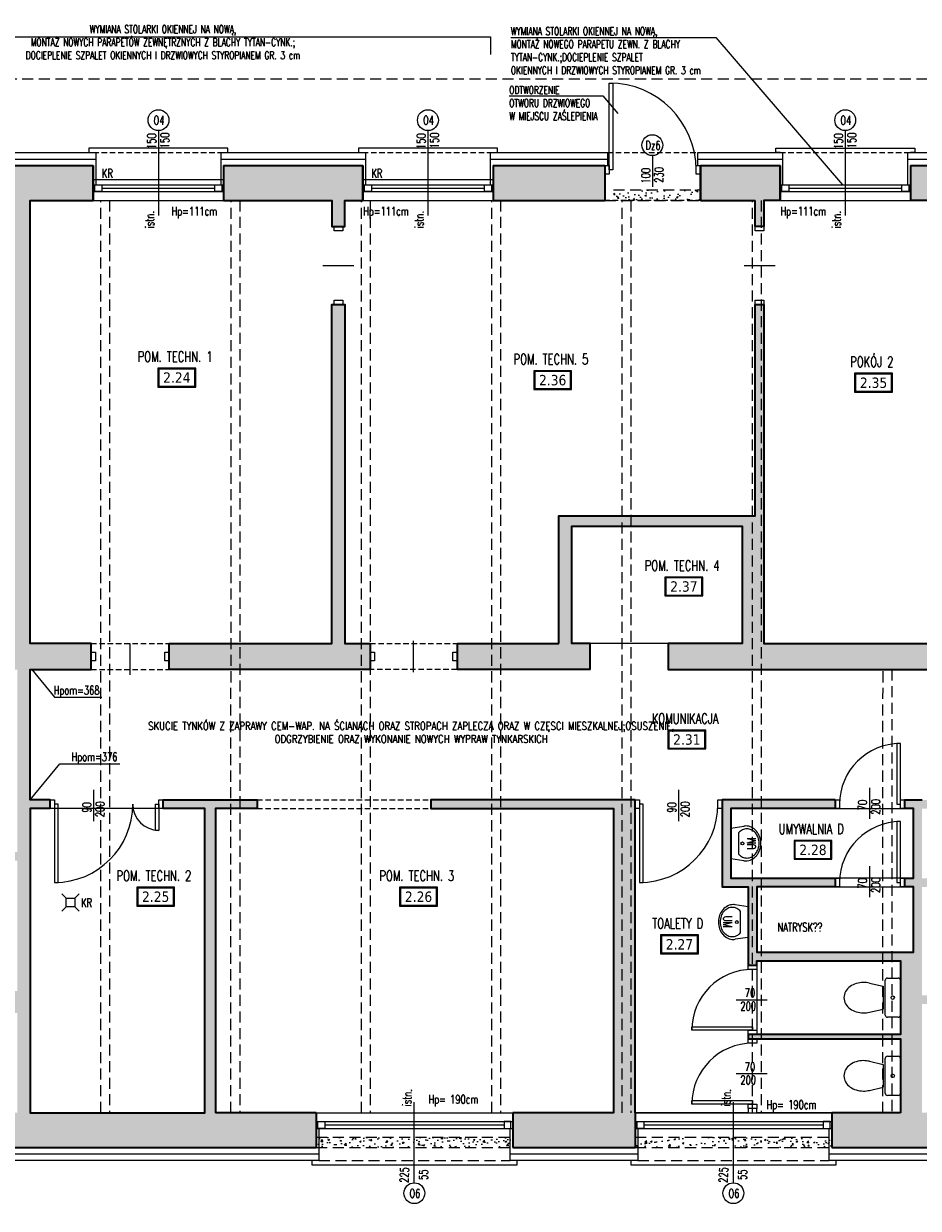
# Model space of a CAD drawing. Header units: millimetres. Extents: x 16698 to 93787, y -21104 to 39413.
# Tile 203 of 256: x 51744 to 52773, y 16920 to 18284. Entities that reach past the tile are written whole.
import ezdxf
from ezdxf.enums import TextEntityAlignment as Align

# ---------------------------------------------------------------- set-up
doc = ezdxf.new("R2010")
doc.units = ezdxf.units.MM
doc.linetypes.add('HIDDEN', pattern=[9.525, 6.35, -3.175])
for name, color, linetype, lineweight in [('!MODUS_ARMATURA', 6, 'Continuous', 9), ('!MODUS_HATCH', 4, 'Continuous', 5), ('!MODUS_HATCH_ŚCIANA', 254, 'Continuous', 9), ('__MODUS_ŚCIANY', 2, 'Continuous', 35), ('_MODUS_DEMONTAŻ', 251, 'HIDDEN', 13), ('Cienka', 3, 'Continuous', 9), ('Drzwi', 1, 'Continuous', 15), ('Okna', 3, 'Continuous', 13), ('Opis', 8, 'Continuous', 13), ('Opis_pom', 9, 'Continuous', 18), ('Widok', 1, 'Continuous', 15)]:
    doc.layers.add(name, color=color, linetype=linetype, lineweight=lineweight)
doc.styles.add('ARCHETYP', font='romans.shx', dxfattribs={"height": 15})
doc.styles.add('ARIAL', font='tahoma.ttf')
doc.styles.add('TXT', font='simplex.shx', dxfattribs={"width": 0.8})
doc.linetypes.add('FENCELINE1', pattern='A,6.35,-2.54,[133,ltypeshp.shx,S=2.54,R=0,X=-2.54,Y=0],-2.54,25.4', length=36.83)
doc.linetypes.add('ZIGZAG', pattern='A,0.00254,-5.08,[131,ltypeshp.shx,S=5.08,R=0,X=-5.08,Y=0],-10.16,[131,ltypeshp.shx,S=5.08,R=180,X=5.08,Y=0],-5.08', length=20.32254)

# ---------------------------------------------------------------- blocks, each defined once
blk = doc.blocks.new('A$C50044AAD')
for points in [[(-5, 0), (-10, 5)], [(5, 0), (10, 5)], [(-5, -10), (-10, -15)], [(5, -10), (10, -15)]]:
    blk.add_lwpolyline(points)
blk.add_lwpolyline([(-5, 0), (5, 0), (5, -10), (-5, -10)], close=True)
blk = doc.blocks.new('A$C578D6593')
for p, q in [((-26.4, 0), (-29.2, 18.8)), ((17.6, 0), (20.4, 18.8)), ((-26.4, 0), (17.6, 0)), ((-19.6, 11), (10.9, 11))]:
    blk.add_line(p, q)
blk.add_circle((-4.4, 16.5), 2)
for centre, radius, start, end in [((-7.7, 20), 22, 130.6955, 154.2825), ((-7.7, 21.5), 18, 130.6955, 154.2825), ((-5.7, 17.7), 25.1, 109.6071, 130.6955), ((-5.7, 19.2), 21.1, 109.6071, 130.6955), ((-4.4, 14), 29, 90, 109.6071), ((-4.4, 15.5), 25, 90, 109.6071), ((-4.4, 14), 29, 70.3929, 90), ((-4.4, 15.5), 25, 70.3929, 90), ((-3.1, 19.2), 21.1, 49.3045, 70.3929), ((-3.1, 17.7), 25.1, 49.3045, 70.3929), ((-1, 21.5), 18, 25.7175, 49.3045), ((-1, 20), 22, 25.7175, 49.3045), ((-10.8, 21.5), 18.6, 154.2825, 180), ((-10.8, 21.5), 18.6, 180, 188.4794), ((-10.8, 23), 14.6, 154.2825, 180), ((-10.8, 23), 14.6, 180, 205.7175), ((2.1, 23), 14.6, 0, 25.7175), ((2.1, 23), 14.6, 334.2825, 0), ((2.1, 21.5), 18.6, 0, 25.7175), ((2.1, 21.5), 18.6, 351.5206, 0), ((-7.7, 24.5), 18, 205.7175, 228.4823), ((-1, 24.5), 18, 311.5177, 334.2825)]:
    blk.add_arc(centre, radius, start, end)
blk = doc.blocks.new('A$C351F644B')
for p, q in [((-16.7, 35.7), (-13.1, 20)), ((16.7, 35.7), (13.1, 20)), ((-22.5, 2.5), (-22.5, 15)), ((-20, 17.5), (20, 17.5)), ((13.1, 20), (-13.1, 20)), ((22.5, 15), (22.5, 2.5)), ((20, 0), (-20, 0))]:
    blk.add_line(p, q)
blk.add_circle((0, 8.8), 1.96)
for centre, radius, start, end in [((6.1, 44.2), 23.3, 144.4623, 163.5183), ((2.3, 46.9), 18.7, 120.1094, 144.4623), ((0, 50.9), 14.1, 90, 120.1094), ((0, 50.9), 14.1, 59.8906, 90), ((-2.3, 46.9), 18.7, 35.5377, 59.8906), ((-6.1, 44.2), 23.3, 16.4817, 35.5377), ((11.9, 42.5), 29.4, 163.5183, 180), ((11.9, 42.5), 29.4, 180, 193.3326), ((-11.9, 42.5), 29.4, 0, 16.4817), ((-11.9, 42.5), 29.4, 346.6674, 0), ((-20, 15), 2.5, 90, 180), ((20, 15), 2.5, 0, 90), ((-20, 2.5), 2.5, 180, 270), ((20, 2.5), 2.5, 270, 0)]:
    blk.add_arc(centre, radius, start, end)

msp = doc.modelspace()

# ---------------------------------------------------------------- hatches: boundary and pattern name
at = {"layer": '!MODUS_HATCH_ŚCIANA', "ltscale": 2}
h = msp.add_hatch(color=256, dxfattribs=at)
h.dxf.hatch_style = 1
h.paths.add_polyline_path([(51751.79616, 18080.36372), (51824.29616, 18080.36372), (51824.29616, 18120.36372), (51664.29616, 18120.36372), (51664.29616, 18080.36372), (51706.79616, 18080.36372), (51706.79616, 17900.36372), (51381.79616, 17900.36372), (51381.79616, 17905.36372), (51366.79616, 17905.36372), (51366.79616, 17860.36372), (51381.79616, 17860.36372), (51381.79616, 17875.36372), (51676.79616, 17875.36372), (51676.79616, 17745.36372), (51381.79616, 17745.36372), (51381.79616, 17760.36372), (51366.79616, 17760.36372), (51366.79616, 17715.36372), (51381.79616, 17715.36372), (51381.79616, 17720.36372), (51706.79616, 17720.36372), (51706.79616, 17570.36372), (51381.79616, 17570.36372), (51381.79616, 17615.36372), (51366.79616, 17615.36372), (51366.79616, 17570.36372), (51326.79616, 17570.36372), (51326.79616, 17540.36372), (51478.79616, 17540.36372), (51478.79616, 17495.36372), (51498.79616, 17495.36372), (51498.79616, 17540.36372), (51618.79616, 17540.36372), (51618.79616, 17495.36372), (51633.79616, 17495.36372), (51633.79616, 17540.36372), (51736.79616, 17540.36372), (51736.79616, 17330.24696), (51733.79616, 17330.36372), (51733.79616, 17320.36372), (51736.79616, 17320.36372), (51736.79616, 17170.36372), (51633.79616, 17170.36372), (51633.79616, 17395.36372), (51618.79616, 17395.36372), (51618.79616, 17290.36372), (51498.79616, 17290.36372), (51498.79616, 17395.36372), (51478.79616, 17395.36372), (51478.79616, 17270.36372), (51618.79616, 17270.36372), (51618.79616, 17170.36372), (51310.80198, 17170.36372), (51310.80198, 17030.36372), (51151.00571, 17030.36372), (51151.02899, 16990.36372), (52080.79616, 16990.36372), (52080.79616, 17030.36372), (51964.79616, 17030.36372), (51964.79616, 17380.36372), (52012.79616, 17380.36372), (52012.79616, 17390.36372), (51904.79616, 17390.36372), (51904.79616, 17380.36372), (51952.79616, 17380.36372), (51952.79616, 17030.36372), (51751.79616, 17030.36372), (51751.79616, 17380.36372), (51774.79616, 17380.36372), (51774.79616, 17390.36372), (51751.79616, 17390.36372), (51751.79616, 17540.36372), (51821.79616, 17540.36372), (51821.79616, 17570.36372), (51751.79616, 17570.36372)])
h.paths.add_polyline_path([(51736.79616, 17145.36372), (51736.79616, 17030.36372), (51325.80198, 17030.36372), (51325.80198, 17145.36372)], flags=16)
h = msp.add_hatch(color=256, dxfattribs=at)
h.dxf.hatch_style = 1
h.paths.add_polyline_path([(52134.29616, 18120.36372), (51974.29616, 18120.36372), (51974.29616, 18080.36372), (52098.79616, 18080.36372), (52098.79616, 18050.36372), (52113.79616, 18050.36372), (52113.79616, 18080.36372), (52134.29616, 18080.36372)])
h = msp.add_hatch(color=256, dxfattribs=at)
h.dxf.hatch_style = 1
h.paths.add_polyline_path([(52412.79616, 18120.36372), (52284.29616, 18120.36372), (52284.29616, 18080.36372), (52412.79616, 18080.36372)])
h = msp.add_hatch(color=256, dxfattribs=at)
h.dxf.hatch_style = 1
h.paths.add_polyline_path([(52614.29616, 18120.36372), (52522.79616, 18120.36372), (52522.79616, 18080.36372), (52585.79616, 18080.36372), (52585.79616, 18050.36372), (52595.79616, 18050.36372), (52595.79616, 18080.36372), (52614.29616, 18080.36372)])
h = msp.add_hatch(color=256, dxfattribs=at)
h.dxf.hatch_style = 1
h.paths.add_polyline_path([(52924.79616, 18120.36372), (52764.29616, 18120.36372), (52764.29616, 18080.36372), (52840.79616, 18080.36372), (52840.79616, 17905.36372), (52862.79616, 17905.36372), (52862.79616, 18080.36372), (52924.79616, 18080.36372)])
h = msp.add_hatch(color=256, dxfattribs=at)
h.dxf.hatch_style = 1
h.paths.add_polyline_path([(52142.79616, 17570.36372), (52113.79616, 17570.36372), (52113.79616, 17960.36372), (52098.79616, 17960.36372), (52098.79616, 17570.36372), (51911.79616, 17570.36372), (51911.79616, 17540.36372), (52142.79616, 17540.36372)])
h = msp.add_hatch(color=256, dxfattribs=at)
h.dxf.hatch_style = 1
h.paths.add_polyline_path([(53437.79616, 17643.36372), (53397.79616, 17643.36372), (53397.79616, 17570.36372), (53022.79616, 17570.36372), (53022.79616, 17675.36372), (53089.79616, 17675.36372), (53089.79616, 17810.36372), (53049.79616, 17810.36372), (53049.79616, 17815.36372), (53034.79616, 17815.36372), (53034.79616, 17810.36372), (53024.79616, 17810.36372), (53024.79616, 17790.36372), (53077.79616, 17790.36372), (53077.79616, 17685.36372), (53012.79616, 17685.36372), (53012.79616, 17570.36372), (52872.79616, 17570.36372), (52872.79616, 17670.36372), (52862.79616, 17670.36372), (52862.79616, 17690.36372), (52840.79616, 17690.36372), (52840.79616, 17570.36372), (52595.79616, 17570.36372), (52595.79616, 17960.36372), (52585.79616, 17960.36372), (52585.79616, 17717.36372), (52359.79616, 17717.36372), (52359.79616, 17570.36372), (52242.79616, 17570.36372), (52242.79616, 17540.36372), (52395.79616, 17540.36372), (52395.79616, 17570.36372), (52374.79616, 17570.36372), (52374.79616, 17705.36372), (52570.79616, 17705.36372), (52570.79616, 17570.36372), (52485.79616, 17570.36372), (52485.79616, 17540.36372), (53397.79616, 17540.36372), (53397.79616, 17515.36372), (53437.79616, 17515.36372)])
h = msp.add_hatch(color=256, dxfattribs=at)
h.dxf.hatch_style = 1
h.paths.add_polyline_path([(52447.79616, 16990.36372), (52447.79616, 17390.36372), (52212.79616, 17390.36372), (52212.79616, 17380.36372), (52422.79616, 17380.36372), (52422.79616, 17030.36372), (52306.79616, 17030.36372), (52306.79616, 16990.36372)])
h.paths.add_polyline_path([(53032.7137, 17030.36372), (53032.7137, 16990.36372), (53437.79616, 16990.36372), (53437.79616, 17092.36372), (53397.79616, 17092.36372), (53397.79616, 17030.36372), (53092.79616, 17030.36372), (53092.82072, 17060.36372), (53082.93455, 17060.36372), (53082.79616, 17030.36372)])
h.paths.add_polyline_path([(52806.7137, 17030.34016), (53032.7137, 17030.36372), (52927.79616, 17030.36372), (52927.79616, 17075.36372), (52912.79616, 17075.36372), (52912.79616, 17030.36372), (52777.79616, 17030.36372), (52777.79616, 17155.36372), (52927.79616, 17155.36372), (52927.79616, 17165.36372), (52777.79616, 17165.36372), (52777.79616, 17290.36372), (52912.79616, 17290.36372), (52912.79616, 17245.36372), (52927.79616, 17245.36372), (52927.79616, 17250.362), (53083.66602, 17250.362), (53083.31017, 17160.36372), (53092.79616, 17160.36372), (53092.79616, 17380.36372), (53137.79616, 17380.36372), (53137.79616, 17390.36372), (53067.79616, 17390.36372), (53067.79616, 17380.36372), (53082.79616, 17380.36372), (53082.79616, 17260.362), (52927.79616, 17260.362), (52927.79616, 17300.0258), (52777.79616, 17300.0258), (52777.79616, 17380.36372), (52987.79616, 17380.36372), (52987.79616, 17390.36372), (52777.79616, 17390.36372), (52767.79616, 17390.36372), (52757.79616, 17390.36372), (52757.79616, 17380.36372), (52767.79616, 17380.36372), (52767.79616, 17300.36372), (52757.79616, 17300.36372), (52757.79616, 17290.36372), (52767.79616, 17290.36372), (52767.79616, 17215.36372), (52587.79616, 17215.36372), (52587.79616, 17290.36372), (52677.79616, 17290.36372), (52677.79616, 17300.36372), (52557.79616, 17300.36372), (52557.79616, 17380.36372), (52677.79616, 17380.36372), (52677.79616, 17390.36372), (52547.79616, 17390.36372), (52547.79616, 17290.36372), (52577.79616, 17290.36372), (52577.79616, 17200.36372), (52587.79616, 17200.36372), (52587.79616, 17205.36372), (52752.79616, 17205.36372), (52752.79616, 17120.36372), (52577.72077, 17120.36372), (52577.72037, 17115.36372), (52752.79616, 17115.36372), (52752.79616, 17030.36372), (52673.79616, 17030.36372), (52673.79616, 16990.36372), (52806.7137, 16990.36372)])
at = {"layer": '_MODUS_DEMONTAŻ', "ltscale": 2}
h = msp.add_hatch(dxfattribs=at)
h.set_pattern_fill('AR-CONC', color=256, scale=0.1)
h.paths.add_polyline_path([(52522.79616, 18092.36372), (52422.79616, 18092.36372), (52422.79616, 18080.36372), (52522.79616, 18080.36372)])
h = msp.add_hatch(dxfattribs=at)
h.set_pattern_fill('AR-CONC', color=256, scale=0.1)
h.paths.add_polyline_path([(52193.62528, 17002.36372), (52080.79616, 17002.36372), (52080.79616, 16990.36372), (52193.62528, 16990.36372)])
h = msp.add_hatch(dxfattribs=at)
h.set_pattern_fill('AR-CONC', color=256, scale=0.1)
h.paths.add_polyline_path([(52306.79616, 17002.36372), (52193.62528, 17002.36372), (52193.62528, 16990.36372), (52306.79616, 16990.36372)])
h = msp.add_hatch(dxfattribs=at)
h.set_pattern_fill('AR-CONC', color=256, scale=0.1)
h.paths.add_polyline_path([(52560.62528, 17002.36372), (52447.79616, 17002.36372), (52447.79616, 16990.36372), (52560.62528, 16990.36372)])
h = msp.add_hatch(dxfattribs=at)
h.set_pattern_fill('AR-CONC', color=256, scale=0.1)
h.paths.add_polyline_path([(52673.79616, 17002.36372), (52560.62528, 17002.36372), (52560.62528, 16990.36372), (52673.79616, 16990.36372)])

# ---------------------------------------------------------------- linework, layer by layer
at = {"layer": '!MODUS_HATCH', "linetype": 'ZIGZAG'}
for points in [[(51661.29616, 18127.86372), (51827.29616, 18127.86372)], [(51971.29616, 18127.86372), (52137.29616, 18127.86372)], [(52281.29616, 18127.86372), (52415.79616, 18127.86372)], [(52519.79616, 18127.86372), (52617.29616, 18127.86372)], [(52761.29616, 18127.86372), (52927.79616, 18127.86372)], [(52083.79616, 16982.86372), (51167.4232, 16982.86372)], [(52450.79616, 16982.86372), (52303.79616, 16982.86372)], [(52809.71369, 16982.86372), (52670.79616, 16982.86372)]]:
    msp.add_lwpolyline(points, dxfattribs=at)
at = {"layer": '__MODUS_ŚCIANY'}
for points in [[(51664.29616, 18120.36372), (51824.29616, 18120.36372)], [(51824.29616, 18120.36372), (51824.29616, 18080.36372)], [(51824.29616, 18080.36372), (51824.29616, 18120.36372)], [(51974.29616, 18120.36372), (52134.29616, 18120.36372)], [(51974.29616, 18120.36372), (51974.29616, 18080.36372)], [(52134.29616, 18120.36372), (52134.29616, 18080.36372)], [(52134.29616, 18080.36372), (52134.29616, 18120.36372)], [(52284.29616, 18120.36372), (52412.79616, 18120.36372)], [(52284.29616, 18120.36372), (52284.29616, 18080.36372)], [(52412.79616, 18120.36372), (52412.79616, 18080.36372)], [(52412.79616, 18120.36372), (52412.79616, 18080.36372)], [(52412.79616, 18120.36372), (52412.79616, 18110.36372)], [(52522.79616, 18120.36372), (52522.79616, 18080.36372)], [(52522.79616, 18120.36372), (52614.29616, 18120.36372)], [(52522.79616, 18080.36372), (52522.79616, 18120.36372)], [(52614.29616, 18120.36372), (52614.29616, 18080.36372)], [(52614.29616, 18080.36372), (52614.29616, 18120.36372)], [(52764.29616, 18120.36372), (52924.79616, 18120.36372)], [(52764.29616, 18120.36372), (52764.29616, 18080.36372)], [(51774.79616, 17380.36372), (51774.79616, 17390.36372), (51751.79616, 17390.36372), (51751.79616, 17540.36372), (51821.79616, 17540.36372), (51821.79616, 17570.36372), (51751.79616, 17570.36372), (51751.79616, 18080.36372), (51824.29616, 18080.36372)], [(51974.29616, 18080.36372), (52098.79616, 18080.36372), (52098.79616, 18050.36372), (52113.79616, 18050.36372), (52113.79616, 18080.36372), (52134.29616, 18080.36372)], [(52284.29616, 18080.36372), (52412.79616, 18080.36372)], [(52522.79616, 18080.36372), (52585.79616, 18080.36372)], [(52614.29616, 18080.36372), (52595.79616, 18080.36372), (52595.79616, 18050.36372), (52585.79616, 18050.36372), (52585.79616, 18080.36372)], [(52840.79616, 18080.36372), (52764.29616, 18080.36372)], [(52142.79616, 17540.36372), (51911.79616, 17540.36372), (51911.79616, 17570.36372), (52098.79616, 17570.36372), (52098.79616, 17960.36372), (52113.79616, 17960.36372), (52113.79616, 17570.36372), (52142.79616, 17570.36372)], [(52359.79616, 17570.36372), (52359.79616, 17717.36372), (52585.79616, 17717.36372), (52585.79616, 17960.36372), (52595.79616, 17960.36372), (52595.79616, 17570.36372), (52840.79616, 17570.36372), (52840.79616, 17815.36372), (52887.79616, 17815.36372), (52887.79616, 17810.36372), (52924.79616, 17810.36372), (52924.79616, 17790.36372), (52862.79616, 17790.36372), (52862.79616, 17670.36372), (52872.79616, 17670.36372), (52872.79616, 17570.36372), (53012.79616, 17570.36372)], [(52395.79616, 17540.36372), (52395.79616, 17570.36372), (52374.79616, 17570.36372), (52374.79616, 17705.36372), (52570.79616, 17705.36372), (52570.79616, 17570.36372), (52485.79616, 17570.36372), (52485.79616, 17540.36372), (53397.79616, 17540.36372)], [(52142.79616, 17570.36372), (52142.79616, 17540.36372)], [(52242.79616, 17570.36372), (52242.79616, 17540.36372)], [(52242.79616, 17570.36372), (52359.79616, 17570.36372)], [(52395.79616, 17540.36372), (52242.79616, 17540.36372)], [(51774.79616, 17380.36372), (51751.79616, 17380.36372), (51751.79616, 17030.36372), (51952.79616, 17030.36372), (51952.79616, 17380.36372), (51904.79616, 17380.36372), (51904.79616, 17390.36372), (52012.79616, 17390.36372), (52012.79616, 17380.36372), (51964.79616, 17380.36372), (51964.79616, 17030.36372)], [(52447.79616, 17390.36372), (52212.79616, 17390.36372), (52212.79616, 17380.36372), (52422.79616, 17380.36372), (52422.79616, 17030.36372), (52306.79616, 17030.36372)], [(52447.79616, 17030.36372), (52447.79616, 17390.36372)], [(52677.79616, 17390.36372), (52547.79616, 17390.36372), (52547.79616, 17290.36372), (52577.79616, 17290.36372), (52577.79616, 17200.36372), (52587.79616, 17200.36372), (52587.79616, 17205.36372), (52752.79616, 17205.36372), (52752.79616, 17120.36372), (52577.72077, 17120.36372), (52577.72037, 17115.36372), (52752.79616, 17115.36372), (52752.79616, 17030.36372)], [(52677.79616, 17390.36372), (52677.79616, 17380.36372), (52557.79616, 17380.36372), (52557.79616, 17300.36372), (52677.79616, 17300.36372), (52677.79616, 17290.36372), (52587.79616, 17290.36372), (52587.79616, 17215.36372), (52767.79616, 17215.36372), (52767.79616, 17290.36372), (52757.79616, 17290.36372), (52757.79616, 17300.36372), (52767.79616, 17300.36372), (52767.79616, 17380.36372), (52757.79616, 17380.36372), (52757.79616, 17390.36372), (52767.79616, 17390.36372), (52777.79616, 17390.36372)], [(52080.79616, 17030.36372), (51964.79616, 17030.36372)], [(52080.79616, 17030.36372), (52080.79616, 16990.36372)], [(52080.79616, 17030.36372), (52080.79616, 16990.36372)], [(52306.79616, 17030.36372), (52306.79616, 16990.36372)], [(52447.79616, 17030.36372), (52447.79616, 16990.36372)], [(52447.79616, 17030.36372), (52447.79616, 16990.36372)], [(52752.79616, 17030.36372), (52673.79616, 17030.36372)], [(52673.79616, 17030.36372), (52673.79616, 16990.36372)], [(51151.02899, 16990.36372), (52080.79616, 16990.36372)], [(52306.79616, 16990.36372), (52447.79616, 16990.36372)], [(52673.79616, 16990.36372), (52806.7137, 16990.36372)]]:
    msp.add_lwpolyline(points, dxfattribs=at)
at = {"layer": '_MODUS_DEMONTAŻ', "ltscale": 2}
for points in [[(52422.79616, 18092.36372), (52522.79616, 18092.36372)], [(52412.79616, 18080.36372), (52522.79616, 18080.36372)], [(52080.79616, 17002.36372), (52306.79616, 17002.36372)], [(52447.79616, 17002.36372), (52673.79616, 17002.36372)], [(52080.79616, 16990.36372), (52306.79616, 16990.36372)], [(52447.79616, 16990.36372), (52673.79616, 16990.36372)]]:
    msp.add_lwpolyline(points, dxfattribs=at)
at = {"layer": 'Cienka', "linetype": 'HIDDEN', "ltscale": 2}
for points in [[(51833.01303, 17030.36372), (51833.09549, 18080.36372)], [(51843.09549, 18080.36372), (51843.09549, 17030.36372)], [(51982.7137, 17030.36372), (51982.79616, 18080.36372)], [(51992.79616, 18080.36372), (51992.79616, 17030.36372)], [(52132.7137, 17030.36372), (52132.79616, 18080.36372)], [(52142.79616, 18080.36372), (52142.79616, 17030.36372)], [(52282.7137, 17030.36372), (52282.79616, 18080.36372)], [(52292.79616, 18080.36372), (52292.79616, 17030.36372)], [(52432.7137, 17030.36372), (52432.79616, 18080.36372)], [(52442.79616, 18080.36372), (52442.79616, 17030.36372)], [(52582.7137, 17030.36372), (52582.79616, 18080.36372)], [(52592.79616, 18080.36372), (52592.79616, 17030.36372)], [(52732.7137, 17030.36372), (52732.75375, 17540.36372)], [(52742.79616, 17540.36372), (52742.79616, 17030.36372)]]:
    msp.add_lwpolyline(points, dxfattribs=at)
at = {"layer": 'DEFPOINTS', "color": 2}
for points in [[(52374.79616, 17705.36372), (52570.79616, 17705.36372), (52570.79616, 17570.36372), (52374.79616, 17570.36372)], [(51751.79616, 17030.36372), (51952.79616, 17030.36372), (51952.79616, 17380.36372), (51751.79616, 17380.36372)], [(52557.79616, 17380.36372), (52767.79616, 17380.36372), (52767.79616, 17300.36372), (52557.79616, 17300.36372)], [(52767.79616, 17215.36372), (52587.79616, 17215.36372), (52587.79616, 17290.36372), (52767.79616, 17290.36372)], [(52752.79616, 17205.36372), (52587.79616, 17205.36372), (52587.79616, 17120.36372), (52752.79616, 17120.36372)]]:
    msp.add_lwpolyline(points, close=True, dxfattribs=at)
at = {"layer": 'Drzwi'}
for points in [[(52421.79616, 18215.36372), (52421.79616, 18115.36372), (52417.79616, 18115.36372), (52417.79616, 18215.36372)], [(52417.79616, 18120.36372), (52417.79616, 18110.36372), (52412.79616, 18110.36372), (52412.79616, 18120.36372)], [(52522.79616, 18120.36372), (52522.79616, 18110.36372), (52517.79616, 18110.36372), (52517.79616, 18120.36372)], [(52101.29616, 18050.36372), (52111.29616, 18050.36372), (52111.29616, 18045.36372), (52101.29616, 18045.36372)], [(52585.79616, 18050.36372), (52595.79616, 18050.36372), (52595.79616, 18045.36372), (52585.79616, 18045.36372)], [(52101.29616, 17965.36372), (52111.29616, 17965.36372), (52111.29616, 17960.36372), (52101.29616, 17960.36372)], [(52585.79616, 17965.36372), (52595.79616, 17965.36372), (52595.79616, 17960.36372), (52585.79616, 17960.36372)], [(51821.79616, 17550.36372), (51821.79616, 17560.36372), (51826.79616, 17560.36372), (51826.79616, 17550.36372)], [(51906.79616, 17550.36372), (51906.79616, 17560.36372), (51911.79616, 17560.36372), (51911.79616, 17550.36372)], [(52142.79616, 17550.36372), (52142.79616, 17560.36372), (52147.79616, 17560.36372), (52147.79616, 17550.36372)], [(52237.79616, 17550.36372), (52237.79616, 17560.36372), (52242.79616, 17560.36372), (52242.79616, 17550.36372)], [(52748.79616, 17455.36378), (52748.79616, 17385.36378), (52752.79616, 17385.36378), (52752.79616, 17455.36378)], [(51779.79616, 17390.36372), (51779.79616, 17380.36372), (51774.79616, 17380.36372), (51774.79616, 17390.36372)], [(51783.79616, 17295.36372), (51783.79616, 17385.36372), (51779.79616, 17385.36372), (51779.79616, 17295.36372)], [(51895.79616, 17355.36372), (51895.79616, 17385.36372), (51899.79616, 17385.36372), (51899.79616, 17355.36372)], [(51904.79616, 17390.36372), (51904.79616, 17380.36372), (51899.79616, 17380.36372), (51899.79616, 17390.36372)], [(52452.79616, 17390.36372), (52452.79616, 17380.36372), (52447.79616, 17380.36372), (52447.79616, 17390.36372)], [(52456.79616, 17295.36372), (52456.79616, 17385.36372), (52452.79616, 17385.36372), (52452.79616, 17295.36372)], [(52547.79616, 17390.36372), (52547.79616, 17380.36372), (52542.79616, 17380.36372), (52542.79616, 17390.36372)], [(52677.79616, 17380.36372), (52677.79616, 17390.36372), (52682.79616, 17390.36372), (52682.79616, 17380.36372)], [(52752.79616, 17380.36372), (52752.79616, 17390.36372), (52757.79616, 17390.36372), (52757.79616, 17380.36372)], [(52748.79616, 17365.36378), (52748.79616, 17295.36378), (52752.79616, 17295.36378), (52752.79616, 17365.36378)], [(52677.79616, 17290.36372), (52677.79616, 17300.36372), (52682.79616, 17300.36372), (52682.79616, 17290.36372)], [(52752.79616, 17290.36372), (52752.79616, 17300.36372), (52757.79616, 17300.36372), (52757.79616, 17290.36372)], [(52587.79616, 17195.36372), (52577.79616, 17195.36372), (52577.79616, 17200.36372), (52587.79616, 17200.36372)], [(52512.7961, 17129.36372), (52582.7961, 17129.36372), (52582.7961, 17125.36372), (52512.7961, 17125.36372)], [(52512.7961, 17129.36372), (52582.7961, 17129.36372), (52582.7961, 17125.36372), (52512.7961, 17125.36372)], [(52587.79616, 17120.36372), (52577.79616, 17120.36372), (52577.79616, 17125.36372), (52587.79616, 17125.36372)], [(52587.79616, 17110.36372), (52577.79616, 17110.36372), (52577.79616, 17115.36372), (52587.79616, 17115.36372)], [(52512.7961, 17044.36372), (52582.7961, 17044.36372), (52582.7961, 17040.36372), (52512.7961, 17040.36372)], [(52587.79616, 17035.36372), (52577.79616, 17035.36372), (52577.79616, 17040.36372), (52587.79616, 17040.36372)]]:
    msp.add_lwpolyline(points, close=True, dxfattribs=at)
for points in [[(52467.42455, 18131.89915), (52467.42455, 18096.07581)], [(52088.38449, 18005.36372), (52124.20783, 18005.36372)], [(52572.88449, 18005.36372), (52608.70783, 18005.36372)], [(52192.79616, 17537.45205), (52192.79616, 17573.27539)], [(51866.80954, 17534.51889), (51866.80954, 17570.34223)], [(51824.42455, 17401.89915), (51824.42455, 17366.07581)], [(52497.42455, 17401.89915), (52497.42455, 17366.07581)], [(52717.42455, 17368.50057), (52717.42455, 17404.32391)], [(52717.42455, 17278.50057), (52717.42455, 17314.32391)], [(52599.65931, 17159.9921), (52563.83597, 17159.9921)], [(52599.65931, 17074.9921), (52563.83597, 17074.9921)]]:
    msp.add_lwpolyline(points, dxfattribs=at)
msp.add_circle((52467.42455, 18143.89915), 12, dxfattribs=at)
for centre, radius, start, end in [((52417.79616, 18115.36372), 100, 0, 90), ((52752.79616, 17385.36378), 70, 90, 180), ((52752.79616, 17385.36378), 70, 90, 180), ((51779.79616, 17385.36372), 90, 270, 0), ((51899.79616, 17385.36372), 30, 180, 270), ((52452.79616, 17385.36372), 90, 270, 0), ((52752.79616, 17295.36378), 70, 90, 180), ((52752.79616, 17295.36378), 70, 90, 180), ((52582.7961, 17125.36372), 70, 90, 180), ((52582.7961, 17125.36372), 70, 90, 180), ((52582.7961, 17040.36372), 70, 90, 180), ((52582.7961, 17040.36372), 70, 90, 180)]:
    msp.add_arc(centre, radius, start, end, dxfattribs=at)
at = {"layer": 'Okna'}
for points in [[(51899.29616, 18160.67241), (51899.29616, 18063.05503)], [(52209.29616, 18160.67241), (52209.29616, 18063.05503)], [(52689.29616, 18160.67241), (52689.29616, 18063.05503)], [(52193.62528, 16949.78852), (52193.62528, 17042.40589)], [(52560.62528, 16949.78852), (52560.62528, 17042.40589)]]:
    msp.add_lwpolyline(points, dxfattribs=at)
at = {"layer": 'Okna', "ltscale": 2}
for points in [[(51824.29616, 18098.36372), (51974.29616, 18098.36372)], [(51824.29616, 18090.36372), (51974.29616, 18090.36372)], [(51834.29616, 18094.36372), (51964.29616, 18094.36372)], [(52134.29616, 18098.36372), (52284.29616, 18098.36372)], [(52134.29616, 18090.36372), (52284.29616, 18090.36372)], [(52144.29616, 18094.36372), (52274.29616, 18094.36372)], [(52614.29616, 18098.36372), (52764.29616, 18098.36372)], [(52614.29616, 18090.36372), (52764.29616, 18090.36372)], [(52624.29616, 18094.36372), (52754.29616, 18094.36372)], [(52080.79616, 17020.36372), (52306.79616, 17020.36372)], [(52090.79616, 17016.36372), (52296.79616, 17016.36372)], [(52447.79616, 17020.36372), (52673.79616, 17020.36372)], [(52457.79616, 17016.36372), (52663.79616, 17016.36372)], [(52080.79616, 17012.36372), (52306.79616, 17012.36372)], [(52447.79616, 17012.36372), (52673.79616, 17012.36372)]]:
    msp.add_lwpolyline(points, dxfattribs=at)
for points in [[(51826.29616, 18098.36372), (51834.29616, 18098.36372), (51834.29616, 18090.36372), (51826.29616, 18090.36372)], [(51964.29616, 18098.36372), (51972.29616, 18098.36372), (51972.29616, 18090.36372), (51964.29616, 18090.36372)], [(52136.29616, 18098.36372), (52144.29616, 18098.36372), (52144.29616, 18090.36372), (52136.29616, 18090.36372)], [(52274.29616, 18098.36372), (52282.29616, 18098.36372), (52282.29616, 18090.36372), (52274.29616, 18090.36372)], [(52616.29616, 18098.36372), (52624.29616, 18098.36372), (52624.29616, 18090.36372), (52616.29616, 18090.36372)], [(52754.29616, 18098.36372), (52762.29616, 18098.36372), (52762.29616, 18090.36372), (52754.29616, 18090.36372)], [(52082.79616, 17020.36372), (52090.79616, 17020.36372), (52090.79616, 17012.36372), (52082.79616, 17012.36372)], [(52304.79616, 17020.36372), (52296.79616, 17020.36372), (52296.79616, 17012.36372), (52304.79616, 17012.36372)], [(52449.79616, 17020.36372), (52457.79616, 17020.36372), (52457.79616, 17012.36372), (52449.79616, 17012.36372)], [(52671.79616, 17020.36372), (52663.79616, 17020.36372), (52663.79616, 17012.36372), (52671.79616, 17012.36372)]]:
    msp.add_lwpolyline(points, close=True, dxfattribs=at)
at = {"layer": 'Okna'}
for centre in [(51899.29616, 18172.67241), (52209.29616, 18172.67241), (52689.29616, 18172.67241), (52193.62528, 16937.78852), (52560.62528, 16937.78852)]:
    msp.add_circle(centre, 12, dxfattribs=at)
at = {"layer": 'Opis', "ltscale": 0.7}
msp.add_lwpolyline([(51517.29616, 18248.34044), (51517.29616, 18268.34044), (52281.29616, 18268.34044), (52281.29616, 18248.34044)], dxfattribs=at)
at = {"layer": 'Opis'}
for points in [[(52304.52052, 18267.93121), (52540.45245, 18267.93121), (52686.21968, 18098.36372)], [(52302.85919, 18200.52033), (52410.39542, 18200.52033), (52427.88063, 18180.18021)], [(51753.79616, 17540.36372), (51779.75736, 17508.52418), (51834.20874, 17508.52418)], [(51751.79616, 17390.36372), (51785.74617, 17432.00097), (51854.77257, 17432.00097)]]:
    msp.add_lwpolyline(points, dxfattribs=at)
at = {"layer": 'Opis_pom', "ltscale": 0.7}
for points in [[(51898.70388, 17865.53586), (51942.22388, 17865.53586), (51942.22388, 17887.29586), (51898.70388, 17887.29586)], [(51899.79188, 17866.62386), (51941.13588, 17866.62386), (51941.13588, 17886.20786), (51899.79188, 17886.20786)], [(52331.02017, 17862.59158), (52374.54017, 17862.59158), (52374.54017, 17884.35158), (52331.02017, 17884.35158)], [(52332.10817, 17863.67958), (52373.45217, 17863.67958), (52373.45217, 17883.26358), (52332.10817, 17883.26358)], [(52700.14329, 17859.6042), (52743.66329, 17859.6042), (52743.66329, 17881.3642), (52700.14329, 17881.3642)], [(52701.23129, 17860.6922), (52742.57529, 17860.6922), (52742.57529, 17880.2762), (52701.23129, 17880.2762)], [(52481.95711, 17625.09725), (52525.47711, 17625.09725), (52525.47711, 17646.85725), (52481.95711, 17646.85725)], [(52483.04511, 17626.18525), (52524.38911, 17626.18525), (52524.38911, 17645.76925), (52483.04511, 17645.76925)], [(52485.36772, 17449.02323), (52528.88772, 17449.02323), (52528.88772, 17470.78323), (52485.36772, 17470.78323)], [(52486.45572, 17450.11123), (52527.79972, 17450.11123), (52527.79972, 17469.69523), (52486.45572, 17469.69523)], [(52630.42673, 17322.06171), (52673.94673, 17322.06171), (52673.94673, 17343.82171), (52630.42673, 17343.82171)], [(52631.51473, 17323.14971), (52672.85873, 17323.14971), (52672.85873, 17342.73371), (52631.51473, 17342.73371)], [(51874.33618, 17268.141), (51917.85618, 17268.141), (51917.85618, 17289.901), (51874.33618, 17289.901)], [(51875.42418, 17269.229), (51916.76818, 17269.229), (51916.76818, 17288.813), (51875.42418, 17288.813)], [(52176.74516, 17268.141), (52220.26516, 17268.141), (52220.26516, 17289.901), (52176.74516, 17289.901)], [(52177.83316, 17269.229), (52219.17716, 17269.229), (52219.17716, 17288.813), (52177.83316, 17288.813)], [(52476.88123, 17213.35161), (52520.40123, 17213.35161), (52520.40123, 17235.11161), (52476.88123, 17235.11161)], [(52477.96923, 17214.43961), (52519.31323, 17214.43961), (52519.31323, 17234.02361), (52477.96923, 17234.02361)]]:
    msp.add_lwpolyline(points, close=True, dxfattribs=at)
at = {"layer": 'Widok', "linetype": 'HIDDEN', "ltscale": 2}
for points in [[(51056.79616, 17965.36372), (51056.79616, 18220.36372), (53487.79616, 18220.36372), (53487.79616, 16890.36372), (51186.79616, 16890.36372)], [(52083.79616, 16975.36372), (52303.79616, 16975.36372)], [(52450.79616, 16975.36372), (52670.79616, 16975.36372)]]:
    msp.add_lwpolyline(points, dxfattribs=at)
at = {"layer": 'Widok'}
for points in [[(51661.29616, 18098.36372), (51661.29616, 18135.36372), (51827.29616, 18135.36372), (51827.29616, 18098.36372)], [(51974.29616, 18135.36372), (51979.29616, 18135.36372), (51979.29616, 18140.36372), (51819.29616, 18140.36372), (51819.29616, 18135.36372), (51824.29616, 18135.36372)], [(51971.29616, 18098.36372), (51971.29616, 18135.36372), (52137.29616, 18135.36372), (52137.29616, 18098.36372)], [(52284.29616, 18135.36372), (52289.29616, 18135.36372), (52289.29616, 18140.36372), (52129.29616, 18140.36372), (52129.29616, 18135.36372), (52134.29616, 18135.36372)], [(52281.29616, 18098.36372), (52281.29616, 18135.36372), (52415.79616, 18135.36372), (52415.79616, 18120.36372)], [(52519.79616, 18120.36372), (52519.79616, 18135.36372), (52617.29616, 18135.36372), (52617.29616, 18098.36372)], [(52614.29616, 18135.36372), (52609.29616, 18135.36372), (52609.29616, 18140.36372), (52769.29616, 18140.36372), (52769.29616, 18135.36372), (52764.29616, 18135.36372)], [(52761.29616, 18098.36372), (52761.29616, 18135.36372), (52927.79616, 18135.36372), (52927.79616, 18120.36372)], [(51824.29616, 18080.36372), (51974.29616, 18080.36372)], [(52134.29616, 18080.36372), (52284.29616, 18080.36372)], [(52614.29616, 18080.36372), (52764.29616, 18080.36372)], [(52080.79616, 17030.36372), (52306.79616, 17030.36372)], [(52673.79616, 17030.36372), (52587.79616, 17030.36372), (52587.79616, 17035.36372), (52577.79616, 17035.36372), (52577.79616, 17030.36372), (52447.79616, 17030.36372)], [(52447.79616, 17030.36372), (52673.79616, 17030.36372)], [(52083.79616, 17012.36372), (52083.79616, 16975.36372), (51167.4232, 16975.36372), (51167.4232, 16630.38959), (51151.23679, 16630.38959)], [(52450.79616, 17012.36372), (52450.79616, 16975.36372), (52303.79616, 16975.36372), (52303.79616, 17012.36372)], [(52809.71369, 17012.36372), (52809.71369, 16975.36372), (52670.79616, 16975.36372), (52670.79616, 17012.36372)], [(52080.79616, 16975.36372), (52075.79616, 16975.36372), (52075.79616, 16970.36372), (52311.79616, 16970.36372), (52311.79616, 16975.36372), (52306.79616, 16975.36372)], [(52447.79616, 16975.36372), (52442.79616, 16975.36372), (52442.79616, 16970.36372), (52678.79616, 16970.36372), (52678.79616, 16975.36372), (52673.79616, 16975.36372)]]:
    msp.add_lwpolyline(points, dxfattribs=at)
at = {"layer": 'Widok', "linetype": 'HIDDEN'}
for points in [[(51824.29616, 18135.36372), (51974.29616, 18135.36372)], [(52134.29616, 18135.36372), (52284.29616, 18135.36372)], [(52415.79616, 18135.36372), (52522.79616, 18135.36372)], [(52614.29616, 18135.36372), (52764.29616, 18135.36372)], [(52532.79616, 18080.36372), (52412.79616, 18080.36372)], [(51821.79616, 17570.36372), (51912.79616, 17570.36372)], [(52142.79616, 17570.36372), (52242.79616, 17570.36372)], [(51821.79616, 17540.36372), (51912.79616, 17540.36372)], [(52242.79616, 17540.36372), (52142.79616, 17540.36372)], [(52012.79616, 17390.36372), (52212.79616, 17390.36372)], [(52012.79616, 17380.36372), (52212.79616, 17380.36372)]]:
    msp.add_lwpolyline(points, dxfattribs=at)
at = {"layer": 'Widok', "linetype": 'FENCELINE1'}
for points in [[(51824.29616, 18104.36372), (51974.29616, 18104.36372)], [(52134.29616, 18104.36372), (52284.29616, 18104.36372)]]:
    msp.add_lwpolyline(points, dxfattribs=at)

# ---------------------------------------------------------------- block references
at = {"layer": '!MODUS_ARMATURA', "xscale": 0.8, "yscale": 0.8, "zscale": 0.8}
for p, rotation in [((52557.79616, 17336.87282), 269.9999999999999), ((52577.79616, 17253.35462), 89.99999999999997)]:
    msp.add_blockref('A$C578D6593', p, dxfattribs=dict(at, rotation=rotation))
at = {"layer": '!MODUS_ARMATURA'}
for name, p, rotation in [('A$C50044AAD', (51803.15332, 17272.22891, 0), 270), ('A$C351F644B', (52752.79616, 17162.86372), 90), ('A$C351F644B', (52752.79616, 17072.86372), 90)]:
    msp.add_blockref(name, p, dxfattribs=dict(at, rotation=rotation))

# ---------------------------------------------------------------- texts
at = {"layer": 'Opis', "style": 'ARCHETYP', "width": 0.7}
for s, rotation, p in [('O4', 359.68184326, (51893.63949, 18167.48534)), ('O4', 359.68184326, (52203.63949, 18167.48534)), ('O4', 359.68184326, (52683.63949, 18167.48534)), ('150', 90, (51896.49253, 18139.56946)), ('150', 90, (51911.79457, 18140.36372)), ('150', 90, (52206.49253, 18139.56946)), ('150', 90, (52221.79457, 18140.36372)), ('Dz6', 359.68184326, (52459.48293, 18138.71208)), ('150', 90, (52686.49253, 18139.56946)), ('150', 90, (52701.79457, 18140.36372)), ('KR', 0.00000004, (51834.17478, 18106.44465)), ('KR', 0.00000004, (52144.17478, 18106.44465)), ('100', 89.68184326, (52464.80791, 18099.66541)), ('230', 89.68184326, (52480.02424, 18100.59627)), ('istn.', 90, (51894.22727, 18048.32928)), ('Hp=111cm', 0.00000004, (51914.26942, 18062.90153)), ('Hp=111cm', 0.00000004, (52134.65747, 18062.90153)), ('istn.', 90, (52204.22727, 18048.32928)), ('Hp=111cm', 0.00000004, (52614.65747, 18062.90153)), ('istn.', 90, (52684.22727, 18048.32928)), ('Hpom=368', 0.00000004, (51778.71866, 17511.53842)), ('Hpom=376', 0.00000004, (51799.2825, 17435.01522)), ('90', 89.68184326, (51821.80791, 17375.68058)), ('200', 89.68184326, (51837.02424, 17370.59627)), ('90', 89.68184326, (52494.80791, 17375.68058)), ('200', 89.68184326, (52510.02424, 17370.59627)), ('70', 89.68184326, (52714.06468, 17378.43317)), ('200', 89.68184326, (52729.28101, 17373.34886)), ('UM', 90.00000004, (52586.52983, 17333.37326)), ('70', 89.68184326, (52714.06468, 17288.43317)), ('200', 89.68184326, (52729.28101, 17283.34886)), ('KR', 0.00000004, (51810.24952, 17267.04181)), ('UM', 270.00000004, (52549.06249, 17256.85417)), ('NATRYSK??', 0.00000004, (52611.33373, 17238.87794)), ('70', 359.68184326, (52573.76857, 17163.35197)), ('200', 359.68184326, (52568.68425, 17148.13564)), ('70', 359.68184326, (52573.76857, 17078.35197)), ('200', 359.68184326, (52568.68425, 17063.13564)), ('istn.', 87.58391143, (52189.91149, 17037.72594)), ('istn.', 87.58391143, (52556.91149, 17037.72594)), ('Hp= 190cm', 0.00000004, (52209.87761, 17040.84455)), ('Hp= 190cm', 0.00000004, (52598.74247, 17034.6935)), ('225', 87.58391143, (52186.82472, 16949.56881)), ('55', 87.58391143, (52208.94982, 16952.9838)), ('225', 87.58391143, (52553.82472, 16949.56881)), ('55', 87.58391143, (52575.94982, 16952.9838)), ('O6', 359.68184326, (52187.9686, 16932.60145)), ('O6', 359.68184326, (52554.9686, 16932.60145))]:
    msp.add_text(s, height=10, rotation=rotation, dxfattribs=at).set_placement(p)
at = {"layer": 'Opis', "ltscale": 0.7, "char_height": 9, "attachment_point": 1, "style": 'TXT'}
for s, insert, width in [('\\pxqc;{\\W0.7;WYMIANA STOLARKI OKIENNEJ NA NOWĄ, \\PMONTAŻ NOWYCH PARAPETÓW ZEWNĘTRZNYCH Z BLACHY TYTAN-CYNK.;\\PDOCIEPLENIE SZPALET OKIENNYCH I DRZWIOWYCH STYROPIANEM GR. 3 cm}', (51638.1307, 18281.84063), 532.6044424), ('{\\W0.7;WYMIANA STOLARKI OKIENNEJ NA NOWĄ, \\PMONTAŻ NOWEGO PARAPETU ZEWN. Z BLACHY TYTAN-CYNK.;DOCIEPLENIE SZPALET \\POKIENNYCH I DRZWIOWYCH STYROPIANEM GR. 3 cm}', (52304.68152, 18279.55256), 260.5754863), ('{\\W0.7;ODTWORZENIE \\POTWORU DRZWIOWEGO \\PW MIEJSCU ZAŚLEPIENIA}', (52302.84197, 18211.77823), 190.9938014)]:
    msp.add_mtext(s, dxfattribs=dict(at, insert=insert, width=width))
at = {"layer": 'Opis', "ltscale": 0.7, "insert": (51844.24896, 17480.06831), "char_height": 9, "attachment_point": 1, "style": 'TXT'}
msp.add_mtext_dynamic_manual_height_columns('\\pxqc;SKUCIE TYNKÓW Z ZAPRAWY CEM-WAP. NA ŚCIANACH ORAZ STROPACH ZAPLECZA ORAZ W CZĘSCI MIESZKALNEJ;OSUSZENIE, ODGRZYBIENIE ORAZ WYKONANIE NOWYCH WYPRAW TYNKARSKICH  ', width=691.4978258, gutter_width=12.5, heights=[0], dxfattribs=at)
at = {"layer": 'Opis_pom', "ltscale": 0.7, "style": 'TXT', "width": 0.7}
for s, p in [('POM. TECHN. 1', (51918.4404, 17894.48889)), ('POM. TECHN. 5', (52350.75669, 17891.54461)), ('POKÓJ 2', (52719.87981, 17888.55723)), ('POM. TECHN. 4', (52501.69363, 17654.05028)), ('KOMUNIKACJA', (52505.10424, 17477.97626)), ('UMYWALNIA D', (52650.16325, 17351.01473)), ('POM. TECHN. 2', (51894.0727, 17297.09402)), ('POM. TECHN. 3', (52196.48168, 17297.09402)), ('TOALETY D', (52496.61776, 17242.30464))]:
    msp.add_text(s, height=12, dxfattribs=at).set_placement(p, align=Align.CENTER)
at = {"layer": 'Opis_pom', "ltscale": 0.7, "style": 'ARIAL'}
for tag, p in [('2.24', (51920.46388, 17876.41586)), ('2.36', (52352.78017, 17873.47158)), ('2.35', (52721.90329, 17870.4842)), ('2.37', (52503.71711, 17635.97725)), ('2.31', (52507.12772, 17459.90323)), ('2.28', (52652.18673, 17332.94171)), ('2.25', (51896.09618, 17279.021)), ('2.26', (52198.50516, 17279.021)), ('2.27', (52498.64123, 17224.23161))]:
    msp.add_attdef(tag, text='', height=11.968, dxfattribs=at).set_placement(p, align=Align.MIDDLE_CENTER)

doc.saveas('drawing.dxf')
